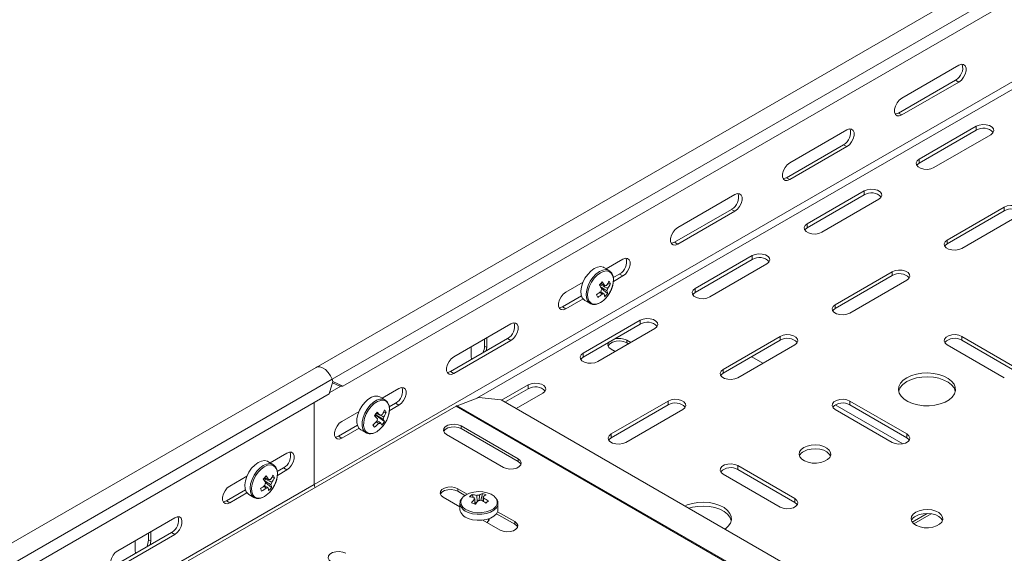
# Model space of a CAD drawing. Header units: millimetres. Extents: x -279 to 3721, y -878 to -13.
# Tile 4 of 26: x -123 to 187, y -452 to -284. Entities that reach past the tile are written whole.
import ezdxf

# ---------------------------------------------------------------- set-up
doc = ezdxf.new("R2010")
doc.units = ezdxf.units.MM

msp = doc.modelspace()

# ---------------------------------------------------------------- linework, layer by layer
at = {"color": 7, "linetype": 'Continuous', "lineweight": 15}
for p, q in [((217.68, -250.62), (-29.81, -393.5)), ((-21.4, -399.44), (221.85, -259.01)), ((155.05, -308.51), (173.09, -298.1)), ((153.99, -313.21), (172.03, -302.8)), ((173.09, -303.41), (155.05, -313.82)), ((119.7, -328.92), (137.73, -318.51)), ((178.57, -317.39), (160.53, -327.8)), ((178.57, -318.62), (160.53, -329.02)), ((165.13, -330.45), (183.16, -320.04)), ((118.64, -333.62), (136.67, -323.21)), ((137.73, -323.82), (119.7, -334.23)), ((143.21, -337.8), (125.18, -348.21)), ((84.34, -349.33), (102.38, -338.92)), ((143.21, -339.03), (125.18, -349.44)), ((129.78, -350.86), (147.81, -340.45)), ((83.28, -354.03), (101.31, -343.62)), ((102.38, -344.23), (84.34, -354.64)), ((187.4, -342.9), (169.37, -353.31)), ((187.4, -344.13), (169.37, -354.54)), ((173.97, -355.97), (192, -345.56)), ((61.71, -362.4), (67.02, -359.33)), ((107.86, -358.21), (89.82, -368.62)), ((107.86, -359.44), (89.82, -369.85)), ((62.65, -362.94), (61, -361.99)), ((94.42, -371.27), (112.45, -360.86)), ((152.05, -363.31), (134.02, -373.72)), ((48.99, -369.74), (54.44, -366.59)), ((63.99, -365.16), (65.96, -364.03)), ((67.02, -364.64), (64.03, -366.37)), ((152.05, -364.54), (134.02, -374.95)), ((138.61, -376.38), (156.65, -365.97)), ((62.19, -370.22), (60.31, -368.64)), ((63.1, -367.15), (62.26, -367.1)), ((47.93, -374.44), (53.95, -370.96)), ((54.44, -371.9), (48.99, -375.05)), ((55, -372.39), (56.65, -373.34)), ((56.65, -373.34), (56.74, -373.39)), ((72.5, -378.62), (54.47, -389.03)), ((13.63, -390.15), (31.66, -379.74)), ((72.5, -379.85), (54.47, -390.26)), ((59.06, -391.68), (77.1, -381.27)), ((12.57, -394.85), (30.6, -384.44)), ((31.66, -385.05), (13.63, -395.46)), ((23.36, -386.78), (23.36, -384.54)), ((24.06, -384.13), (24.06, -387.19)), ((69.49, -385.66), (68.26, -384.95)), ((116.69, -383.72), (98.66, -394.13)), ((116.69, -384.95), (98.66, -395.36)), ((192, -394.13), (173.97, -383.72)), ((192, -395.36), (173.97, -384.95)), ((19.11, -390.05), (19.11, -386.99)), ((63.31, -387.81), (64.54, -388.52)), ((68.79, -386.07), (68.26, -385.77)), ((103.26, -396.79), (121.29, -386.38)), ((169.37, -386.38), (187.4, -396.79)), ((111.21, -392.19), (107.68, -390.15)), ((-29.81, -393.5), (-277.29, -536.37)), ((-24.75, -397.28), (-24.52, -397.92)), ((-25.64, -401.89), (-24.52, -397.92)), ((-25.52, -401.47), (-22.05, -399.46)), ((-22.33, -399.47), (-24.64, -398.35)), ((-24.52, -397.92), (-21.4, -399.44)), ((-21.4, -399.44), (-22.33, -399.47)), ((-9, -403.22), (-3.69, -400.15)), ((37.14, -399.03), (28.73, -403.89)), ((37.14, -400.26), (29.79, -404.5)), ((-268.88, -542.31), (-25.64, -401.89)), ((-8.06, -403.76), (-9.71, -402.81)), ((-8.06, -403.76), (-8.27, -403.66)), ((21.54, -403.06), (14.73, -405.6)), ((28.56, -403.8), (21.54, -403.06)), ((194.81, -499.77), (28.56, -403.8)), ((33.32, -406.54), (41.74, -401.69)), ((14.36, -405.78), (-70.18, -454.58)), ((-30.38, -430.46), (-30.38, -404.63)), ((-6.75, -406), (-4.75, -404.85)), ((-3.69, -405.46), (-6.71, -407.2)), ((81.34, -404.13), (63.31, -414.54)), ((81.34, -405.36), (63.31, -415.77)), ((67.9, -417.2), (85.93, -406.79)), ((155.33, -417.66), (134.02, -405.36)), ((134.02, -406.79), (152.05, -417.2)), ((156.65, -414.54), (138.61, -404.13)), ((156.65, -415.77), (138.61, -405.36)), ((-21.72, -410.56), (-16.27, -407.42)), ((-11.12, -409.02), (-10.87, -408.71)), ((-11.08, -408.44), (-10.87, -408.71)), ((-8.25, -410.62), (-10.87, -408.71)), ((-7.69, -407.62), (-8.52, -407.6)), ((-22.78, -415.26), (-16.76, -411.78)), ((-16.27, -412.72), (-21.72, -415.87)), ((-15.71, -413.21), (-14.06, -414.16)), ((-11.42, -412.42), (-11.82, -411.63)), ((15.93, -412.01), (33.96, -422.42)), ((15.93, -412.83), (33.96, -423.24)), ((-14.22, -414.05), (-14.06, -414.16)), ((29.37, -425.08), (11.34, -414.67)), ((-44.36, -423.63), (-39.05, -420.56)), ((-43.42, -424.17), (-45.06, -423.22)), ((-42.08, -426.4), (-40.11, -425.26)), ((121.29, -434.95), (103.26, -424.54)), ((-57.08, -430.97), (-51.63, -427.83)), ((-42.96, -428.38), (-43.81, -428.33)), ((-39.05, -425.87), (-42.04, -427.6)), ((98.66, -427.2), (116.69, -437.61)), ((121.29, -436.18), (103.26, -425.77)), ((-43.88, -431.45), (-45.75, -429.87)), ((14.87, -431.81), (17.86, -433.54)), ((-58.14, -435.67), (-52.12, -432.19)), ((-51.63, -433.13), (-57.08, -436.28)), ((-51.06, -433.62), (-49.42, -434.57)), ((-49.42, -434.57), (-49.33, -434.62)), ((15.59, -437.53), (10.27, -434.47)), ((14.87, -432.63), (17.16, -433.95)), ((19.43, -433.67), (19.78, -434.52)), ((20.08, -434.59), (20.1, -434.83)), ((22.74, -433.3), (22.15, -435.49)), ((15.59, -436.34), (15.59, -436.44)), ((15.59, -436.44), (15.59, -438.34)), ((20.29, -435.7), (20.62, -436.49)), ((27.58, -436.64), (27.59, -436.44)), ((27.59, -438.34), (27.59, -436.44)), ((-92.43, -451.38), (-74.4, -440.97)), ((27.11, -439.7), (32.9, -443.04)), ((27.45, -439.08), (32.9, -442.22)), ((163.06, -439.62), (158.36, -442.34)), ((164.3, -439.72), (158.84, -442.87)), ((28.31, -444.87), (22.86, -441.73)), ((24.59, -442), (24.59, -441.34)), ((-93.49, -456.08), (-75.46, -445.67)), ((-74.4, -446.28), (-92.43, -456.69)), ((-82.71, -448.01), (-82.71, -445.77)), ((-82, -445.36), (-82, -448.42)), ((-86.95, -451.28), (-86.95, -448.22))]:
    msp.add_line(p, q, dxfattribs=at)
at = {"color": 7, "linetype": 'Continuous', "lineweight": 0}
for p, q in [((-24.75, -397.28), (222.74, -254.41)), ((-30.38, -430.46), (217.1, -287.59)), ((20.95, -403.28), (218.16, -289.43)), ((172.03, -302.8), (173.09, -303.41)), ((153.99, -313.21), (155.05, -313.82)), ((178.57, -318.62), (178.57, -317.39)), ((136.67, -323.21), (137.73, -323.82)), ((160.53, -329.02), (160.53, -327.8)), ((118.64, -333.62), (119.7, -334.23)), ((143.21, -339.03), (143.21, -337.8)), ((101.31, -343.62), (102.38, -344.23)), ((187.4, -344.13), (187.4, -342.9)), ((125.18, -349.44), (125.18, -348.21)), ((83.28, -354.03), (84.34, -354.64)), ((169.37, -354.54), (169.37, -353.31)), ((107.86, -359.44), (107.86, -358.21)), ((152.05, -364.54), (152.05, -363.31)), ((65.96, -364.03), (67.02, -364.64)), ((89.82, -369.85), (89.82, -368.62)), ((47.93, -374.44), (48.99, -375.05)), ((134.02, -374.95), (134.02, -373.72)), ((72.5, -379.85), (72.5, -378.62)), ((30.6, -384.44), (31.66, -385.05)), ((68.26, -385.77), (68.26, -384.95)), ((116.69, -384.95), (116.69, -383.72)), ((173.97, -384.95), (173.97, -383.72)), ((23.36, -386.78), (24.06, -387.19)), ((54.47, -390.26), (54.47, -389.03)), ((98.66, -395.36), (98.66, -394.13)), ((-272.24, -540.16), (-24.75, -397.28)), ((12.57, -394.85), (13.63, -395.46)), ((37.14, -400.26), (37.14, -399.03)), ((-4.75, -404.85), (-3.69, -405.46)), ((14.36, -405.78), (186, -504.86)), ((14.73, -405.6), (186.33, -504.66)), ((81.34, -405.36), (81.34, -404.13)), ((138.61, -405.36), (138.61, -404.13)), ((15.93, -412.01), (15.93, -412.83)), ((-22.78, -415.26), (-21.72, -415.87)), ((63.31, -415.77), (63.31, -414.54)), ((156.65, -415.77), (156.65, -414.54)), ((33.96, -422.42), (33.96, -423.24)), ((-40.11, -425.26), (-39.05, -425.87)), ((103.26, -425.77), (103.26, -424.54)), ((-277.87, -573.33), (-30.38, -430.46)), ((14.87, -431.81), (14.87, -432.63)), ((121.29, -436.18), (121.29, -434.95)), ((-58.14, -435.67), (-57.08, -436.28)), ((32.9, -442.22), (32.9, -443.04)), ((-75.46, -445.67), (-74.4, -446.28)), ((-82.71, -448.01), (-82, -448.42))]:
    msp.add_line(p, q, dxfattribs=at)
at = {"color": 7, "linetype": 'Continuous', "lineweight": 15, "flags": 128}
for points in [[(173.09, -298.1), (173.87, -297.81), (174.56, -297.87), (175.08, -298.28), (175.35, -298.99), (175.35, -299.91), (175.08, -300.93), (174.56, -301.93), (173.87, -302.79), (173.09, -303.41)], [(155.05, -313.82), (154.27, -314.11), (153.58, -314.05), (153.06, -313.64), (152.79, -312.93), (152.79, -312.01), (153.06, -310.99), (153.58, -309.98), (154.27, -309.12), (155.05, -308.51)], [(152.99, -313.52), (153.21, -313.5), (153.99, -313.21)], [(183.16, -320.04), (183.81, -319.51), (184.1, -318.88), (184, -318.23), (183.53, -317.64), (182.73, -317.18), (181.71, -316.91), (180.58, -316.85), (179.49, -317.02), (178.57, -317.39)], [(137.73, -318.51), (138.52, -318.22), (139.21, -318.28), (139.72, -318.69), (139.99, -319.4), (139.99, -320.32), (139.72, -321.34), (139.21, -322.34), (138.52, -323.2), (137.73, -323.82)], [(119.7, -334.23), (118.91, -334.52), (118.22, -334.46), (117.71, -334.05), (117.44, -333.34), (117.44, -332.42), (117.71, -331.4), (118.22, -330.39), (118.91, -329.53), (119.7, -328.92)], [(160.53, -327.8), (159.89, -328.33), (159.6, -328.96), (159.69, -329.61), (160.17, -330.2), (160.97, -330.66), (161.99, -330.94), (163.12, -331), (164.21, -330.83), (165.13, -330.45)], [(160.53, -329.02), (159.89, -329.56), (159.76, -329.74)], [(117.63, -333.93), (117.85, -333.91), (118.64, -333.62)], [(102.38, -338.92), (103.16, -338.63), (103.85, -338.69), (104.37, -339.1), (104.64, -339.81), (104.64, -340.73), (104.37, -341.75), (103.85, -342.75), (103.16, -343.61), (102.38, -344.23)], [(147.81, -340.45), (148.45, -339.92), (148.75, -339.29), (148.65, -338.64), (148.17, -338.05), (147.37, -337.59), (146.35, -337.32), (145.23, -337.26), (144.14, -337.43), (143.21, -337.8)], [(192, -345.56), (192.65, -345.02), (192.94, -344.39), (192.84, -343.74), (192.37, -343.15), (191.57, -342.69), (190.54, -342.42), (189.42, -342.36), (188.33, -342.53), (187.4, -342.9)], [(84.34, -354.64), (83.56, -354.93), (82.87, -354.87), (82.35, -354.46), (82.08, -353.75), (82.08, -352.83), (82.35, -351.81), (82.87, -350.8), (83.56, -349.94), (84.34, -349.33)], [(125.18, -348.21), (124.53, -348.74), (124.24, -349.37), (124.34, -350.02), (124.82, -350.61), (125.61, -351.07), (126.64, -351.35), (127.76, -351.41), (128.85, -351.24), (129.78, -350.86)], [(125.18, -349.44), (124.53, -349.97), (124.41, -350.15)], [(82.28, -354.34), (82.5, -354.32), (83.28, -354.03)], [(169.37, -353.31), (168.73, -353.85), (168.43, -354.48), (168.53, -355.13), (169.01, -355.72), (169.81, -356.18), (170.83, -356.45), (171.95, -356.51), (173.05, -356.34), (173.97, -355.97)], [(169.37, -354.54), (168.73, -355.07), (168.6, -355.25)], [(67.02, -359.33), (67.81, -359.04), (68.5, -359.1), (69.01, -359.51), (69.28, -360.22), (69.28, -361.14), (69.01, -362.16), (68.5, -363.17), (67.81, -364.03), (67.02, -364.64)], [(112.45, -360.86), (113.1, -360.33), (113.39, -359.7), (113.29, -359.05), (112.82, -358.46), (112.02, -358), (110.99, -357.73), (109.87, -357.67), (108.78, -357.84), (107.86, -358.21)], [(61, -361.99), (60.86, -361.92), (59.99, -361.71), (59, -361.85), (57.94, -362.33), (56.89, -363.11), (55.91, -364.14), (55.05, -365.37), (54.39, -366.71), (53.95, -368.09), (53.77, -369.4), (53.85, -370.58), (54.19, -371.54), (54.78, -372.23), (55, -372.39)], [(156.65, -365.97), (157.29, -365.43), (157.59, -364.8), (157.49, -364.15), (157.01, -363.56), (156.21, -363.1), (155.19, -362.83), (154.06, -362.77), (152.97, -362.94), (152.05, -363.31)], [(48.99, -375.05), (48.2, -375.34), (47.51, -375.28), (47, -374.87), (46.73, -374.16), (46.73, -373.24), (47, -372.22), (47.51, -371.21), (48.2, -370.35), (48.99, -369.74)], [(89.82, -368.62), (89.18, -369.15), (88.88, -369.78), (88.98, -370.43), (89.46, -371.02), (90.26, -371.48), (91.28, -371.76), (92.41, -371.82), (93.5, -371.65), (94.42, -371.27)], [(89.82, -369.85), (89.18, -370.38), (89.05, -370.56)], [(46.92, -374.75), (47.14, -374.73), (47.93, -374.44)], [(134.02, -373.72), (133.37, -374.26), (133.08, -374.89), (133.18, -375.54), (133.65, -376.13), (134.45, -376.59), (135.48, -376.86), (136.6, -376.92), (137.69, -376.75), (138.61, -376.38)], [(134.02, -374.95), (133.37, -375.48), (133.24, -375.66)], [(77.1, -381.27), (77.74, -380.74), (78.04, -380.11), (77.94, -379.46), (77.46, -378.87), (76.66, -378.41), (75.64, -378.14), (74.51, -378.08), (73.42, -378.25), (72.5, -378.62)], [(31.66, -379.74), (32.45, -379.45), (33.14, -379.51), (33.65, -379.92), (33.93, -380.63), (33.93, -381.55), (33.65, -382.57), (33.14, -383.58), (32.45, -384.44), (31.66, -385.05)], [(68.26, -385.77), (67.26, -385.36), (66.09, -385.18), (64.88, -385.24), (63.77, -385.54), (62.92, -386.04), (62.4, -386.67), (62.35, -386.79)], [(121.29, -386.38), (121.94, -385.84), (122.23, -385.21), (122.13, -384.57), (121.65, -383.97), (120.86, -383.51), (119.83, -383.24), (118.71, -383.18), (117.62, -383.35), (116.69, -383.72)], [(173.97, -383.72), (173.05, -383.35), (171.95, -383.18), (170.83, -383.24), (169.81, -383.51), (169.01, -383.97), (168.53, -384.57), (168.43, -385.21), (168.73, -385.84), (169.37, -386.38)], [(24.06, -387.19), (23.91, -388.26), (23.9, -388.31)], [(62.57, -385.58), (62.4, -385.85), (62.3, -386.55), (62.61, -387.23), (63.31, -387.81)], [(13.63, -395.46), (12.85, -395.75), (12.16, -395.69), (11.64, -395.28), (11.37, -394.57), (11.37, -393.65), (11.64, -392.63), (12.16, -391.62), (12.85, -390.76), (13.63, -390.15)], [(19.28, -390.98), (19.26, -390.94), (19.11, -390.05)], [(54.47, -389.03), (53.82, -389.56), (53.53, -390.19), (53.63, -390.84), (54.1, -391.43), (54.9, -391.89), (55.93, -392.17), (57.05, -392.23), (58.14, -392.06), (59.06, -391.68)], [(54.47, -390.26), (53.82, -390.79), (53.69, -390.97)], [(-29.81, -393.5), (-29.44, -393.34), (-28.64, -393.31), (-27.75, -393.61), (-26.85, -394.22), (-26, -395.08), (-25.28, -396.13), (-24.75, -397.28)], [(-29.81, -393.5), (-29.44, -393.34), (-28.64, -393.31), (-27.75, -393.61), (-26.85, -394.22), (-26, -395.08), (-25.28, -396.13), (-24.75, -397.28)], [(98.66, -394.13), (98.02, -394.67), (97.72, -395.3), (97.82, -395.95), (98.3, -396.54), (99.1, -397), (100.12, -397.27), (101.24, -397.33), (102.33, -397.16), (103.26, -396.79)], [(11.57, -395.16), (11.79, -395.14), (12.57, -394.85)], [(98.66, -395.36), (98.02, -395.89), (97.89, -396.07)], [(156.65, -396.79), (155.49, -397.6), (154.65, -398.53), (154.15, -399.54), (154.01, -400.59), (154.24, -401.63), (154.83, -402.63), (155.76, -403.54), (156.98, -404.32), (158.44, -404.94), (160.1, -405.38), (161.87, -405.61), (163.69, -405.64), (165.49, -405.46), (167.18, -405.07), (168.7, -404.49), (169.98, -403.74), (170.99, -402.87), (171.66, -401.89), (171.98, -400.85), (171.94, -399.8), (171.53, -398.78), (170.77, -397.82), (169.69, -396.98), (168.34, -396.27), (166.77, -395.74), (165.04, -395.4), (163.24, -395.27), (161.42, -395.35), (159.67, -395.64), (158.06, -396.12), (156.65, -396.79)], [(171.95, -401.07), (171.94, -401.03), (171.53, -400), (170.77, -399.05), (169.69, -398.2), (168.34, -397.5), (166.77, -396.96), (165.04, -396.62), (163.24, -396.49), (161.42, -396.57), (159.67, -396.86), (158.06, -397.35), (156.65, -398.01)], [(-3.69, -400.15), (-2.9, -399.86), (-2.21, -399.92), (-1.7, -400.33), (-1.43, -401.04), (-1.43, -401.96), (-1.7, -402.98), (-2.21, -403.99), (-2.9, -404.85), (-3.69, -405.46)], [(41.74, -401.69), (42.39, -401.15), (42.68, -400.52), (42.58, -399.87), (42.1, -399.28), (41.31, -398.82), (40.28, -398.55), (39.16, -398.49), (38.07, -398.66), (37.14, -399.03)], [(-9.71, -402.81), (-10.38, -402.57), (-11.34, -402.58), (-12.38, -402.94), (-13.44, -403.61), (-14.46, -404.56), (-15.36, -405.72), (-16.1, -407.03), (-16.63, -408.4), (-16.91, -409.75), (-16.92, -410.99), (-16.67, -412.04), (-16.17, -412.83), (-15.71, -413.21)], [(85.93, -406.79), (86.58, -406.25), (86.87, -405.62), (86.78, -404.98), (86.3, -404.38), (85.5, -403.92), (84.48, -403.65), (83.35, -403.59), (82.26, -403.76), (81.34, -404.13)], [(138.61, -404.13), (137.69, -403.76), (136.6, -403.59), (135.48, -403.65), (134.45, -403.92), (133.65, -404.38), (133.18, -404.98), (133.08, -405.62), (133.37, -406.25), (134.02, -406.79)], [(-21.72, -415.87), (-22.51, -416.16), (-23.2, -416.1), (-23.71, -415.69), (-23.99, -414.98), (-23.99, -414.06), (-23.71, -413.04), (-23.2, -412.03), (-22.51, -411.17), (-21.72, -410.56)], [(-9.66, -413.05), (-9.55, -412.95), (-8.61, -411.92)], [(11.34, -414.67), (10.69, -414.13), (10.4, -413.5), (10.49, -412.86), (10.97, -412.26), (11.77, -411.8), (12.79, -411.53), (13.92, -411.47), (15.01, -411.64), (15.93, -412.01)], [(10.46, -413.75), (10.49, -413.67), (10.97, -413.08), (11.77, -412.62), (12.79, -412.35), (13.92, -412.29), (15.01, -412.46), (15.93, -412.83)], [(-23.79, -415.57), (-23.57, -415.55), (-22.78, -415.26)], [(63.31, -414.54), (62.66, -415.08), (62.37, -415.71), (62.47, -416.36), (62.94, -416.95), (63.74, -417.41), (64.76, -417.68), (65.89, -417.74), (66.98, -417.57), (67.9, -417.2)], [(63.31, -415.77), (62.66, -416.3), (62.53, -416.48)], [(152.05, -417.2), (152.97, -417.57), (154.06, -417.74), (155.19, -417.68), (156.21, -417.41), (157.01, -416.95), (157.49, -416.36), (157.59, -415.71), (157.29, -415.08), (156.65, -414.54)], [(157.42, -416.48), (157.29, -416.3), (156.65, -415.77)], [(124.12, -418.83), (123.3, -419.46), (122.8, -420.19), (122.66, -420.97), (122.89, -421.74), (123.47, -422.45), (124.37, -423.05), (125.51, -423.48), (126.8, -423.72), (128.17, -423.74), (129.49, -423.56), (130.68, -423.17), (131.64, -422.61), (132.31, -421.93), (132.63, -421.17), (132.58, -420.38), (132.17, -419.63), (131.42, -418.97), (130.4, -418.46), (129.17, -418.12), (127.82, -417.99), (126.47, -418.07), (125.2, -418.35), (124.12, -418.83)], [(132.54, -421.48), (132.17, -420.86), (131.42, -420.2), (130.4, -419.68), (129.17, -419.34), (127.82, -419.21), (126.47, -419.29), (125.2, -419.58), (124.12, -420.05)], [(-39.05, -420.56), (-38.26, -420.27), (-37.57, -420.33), (-37.06, -420.74), (-36.78, -421.45), (-36.78, -422.37), (-37.06, -423.39), (-37.57, -424.4), (-38.26, -425.26), (-39.05, -425.87)], [(33.96, -422.42), (34.61, -422.96), (34.9, -423.59), (34.8, -424.24), (34.33, -424.83), (33.53, -425.29), (32.51, -425.56), (31.38, -425.62), (30.29, -425.45), (29.37, -425.08)], [(-45.06, -423.22), (-45.2, -423.15), (-46.07, -422.94), (-47.07, -423.08), (-48.12, -423.56), (-49.18, -424.34), (-50.16, -425.37), (-51.01, -426.6), (-51.68, -427.94), (-52.12, -429.32), (-52.3, -430.63), (-52.22, -431.81), (-51.87, -432.77), (-51.29, -433.46), (-51.06, -433.62)], [(33.96, -423.24), (34.61, -423.77), (34.84, -424.16)], [(103.26, -424.54), (102.33, -424.17), (101.24, -424), (100.12, -424.06), (99.1, -424.33), (98.3, -424.8), (97.82, -425.39), (97.72, -426.03), (98.02, -426.66), (98.66, -427.2)], [(-57.08, -436.28), (-57.86, -436.57), (-58.55, -436.51), (-59.07, -436.1), (-59.34, -435.39), (-59.34, -434.47), (-59.07, -433.45), (-58.55, -432.44), (-57.86, -431.58), (-57.08, -430.97)], [(10.27, -434.47), (9.63, -433.93), (9.33, -433.3), (9.43, -432.65), (9.91, -432.06), (10.71, -431.6), (11.73, -431.33), (12.86, -431.27), (13.95, -431.44), (14.87, -431.81)], [(9.4, -433.55), (9.43, -433.47), (9.91, -432.88), (10.71, -432.42), (11.73, -432.14), (12.86, -432.09), (13.95, -432.26), (14.87, -432.63)], [(26.74, -434.58), (26.36, -434.21), (25.4, -433.58), (24.2, -433.11), (22.84, -432.83), (21.4, -432.75), (19.97, -432.89), (18.64, -433.22), (17.5, -433.73), (16.62, -434.39), (16.25, -434.82)], [(116.69, -437.61), (117.62, -437.98), (118.71, -438.15), (119.83, -438.09), (120.86, -437.82), (121.65, -437.36), (122.13, -436.77), (122.23, -436.12), (121.94, -435.49), (121.29, -434.95)], [(-59.14, -435.98), (-58.92, -435.96), (-58.14, -435.67)], [(99.23, -444.59), (99.27, -444.56), (100.28, -443.69), (100.95, -442.71), (101.27, -441.68), (101.23, -440.62), (100.82, -439.6), (100.05, -438.65), (98.98, -437.8), (97.63, -437.09), (96.06, -436.56), (94.33, -436.22), (92.53, -436.09), (90.71, -436.17), (88.96, -436.46), (87.35, -436.94), (86.56, -437.28)], [(101.24, -441.89), (101.23, -441.85), (100.82, -440.83), (100.05, -439.87), (98.98, -439.02), (97.63, -438.32), (96.06, -437.78), (94.33, -437.44), (92.53, -437.31), (90.71, -437.39), (88.96, -437.68), (87.81, -438)], [(122.06, -436.89), (121.94, -436.71), (121.29, -436.18)], [(-74.4, -440.97), (-73.62, -440.68), (-72.92, -440.74), (-72.41, -441.15), (-72.14, -441.86), (-72.14, -442.78), (-72.41, -443.8), (-72.92, -444.81), (-73.62, -445.67), (-74.4, -446.28)], [(18.22, -441.21), (19.56, -441.6), (21.03, -441.79), (22.53, -441.76), (23.98, -441.52), (25.27, -441.08), (26.33, -440.46), (27.1, -439.72), (27.52, -438.88), (27.59, -438.34)], [(159.47, -439.24), (158.65, -439.87), (158.15, -440.6), (158.01, -441.38), (158.24, -442.15), (158.83, -442.86), (159.72, -443.46), (160.86, -443.89), (162.16, -444.13), (163.52, -444.15), (164.84, -443.97), (166.03, -443.58), (166.99, -443.02), (167.66, -442.34), (167.98, -441.58), (167.94, -440.79), (167.52, -440.04), (166.78, -439.38), (165.75, -438.87), (164.52, -438.53), (163.18, -438.4), (161.83, -438.48), (160.56, -438.76), (159.47, -439.24)], [(167.9, -441.89), (167.52, -441.27), (166.78, -440.61), (165.75, -440.09), (164.52, -439.75), (163.18, -439.62), (161.83, -439.7), (160.56, -439.99), (159.47, -440.46)], [(24.66, -441.89), (24.62, -441.82), (24.59, -441.78)], [(32.9, -442.22), (33.55, -442.76), (33.84, -443.38), (33.74, -444.03), (33.27, -444.62), (32.47, -445.09), (31.44, -445.36), (30.32, -445.42), (29.23, -445.25), (28.31, -444.87)], [(32.9, -443.04), (33.55, -443.57), (33.78, -443.96)], [(-82, -448.42), (-82.15, -449.49), (-82.17, -449.54)], [(-92.43, -456.69), (-93.22, -456.98), (-93.91, -456.92), (-94.42, -456.51), (-94.7, -455.8), (-94.7, -454.88), (-94.42, -453.86), (-93.91, -452.85), (-93.22, -452), (-92.43, -451.38)], [(-86.79, -452.21), (-86.8, -452.17), (-86.95, -451.28)], [(-25.08, -454.88), (-25.73, -454.34), (-26.02, -453.71), (-25.92, -453.06), (-25.45, -452.47), (-24.65, -452.01), (-23.62, -451.74), (-22.5, -451.68), (-21.41, -451.85), (-20.48, -452.22)]]:
    msp.add_lwpolyline(points, dxfattribs=at)
at = {"color": 7, "linetype": 'Continuous', "lineweight": 0, "flags": 128}
for points in [[(62.61, -362.92), (62.51, -362.87), (61.64, -362.66), (60.64, -362.8), (59.59, -363.28), (58.53, -364.06), (57.55, -365.09), (56.7, -366.32), (56.03, -367.66), (55.59, -369.03), (55.41, -370.35), (55.49, -371.53), (55.84, -372.49), (56.42, -373.18), (56.65, -373.34)], [(61.52, -371.77), (62.41, -370.68), (63.14, -369.43), (63.68, -368.12), (63.98, -366.81), (64.03, -365.6), (63.82, -364.57), (63.37, -363.76), (62.71, -363.25), (61.87, -363.05), (60.92, -363.19), (59.9, -363.64), (58.89, -364.39), (57.94, -365.39), (57.12, -366.57), (56.48, -367.86), (56.06, -369.18), (55.88, -370.45), (55.96, -371.58), (56.29, -372.51), (56.85, -373.17), (57.61, -373.53), (58.51, -373.56), (59.33, -373.34)], [(-8.27, -403.66), (-8.74, -403.52), (-9.69, -403.53), (-10.73, -403.89), (-11.8, -404.56), (-12.81, -405.51), (-13.72, -406.67), (-14.46, -407.98), (-14.98, -409.35), (-15.26, -410.7), (-15.28, -411.94), (-15.03, -412.99), (-14.53, -413.78), (-14.22, -414.05)], [(-8.61, -411.92), (-7.82, -410.72), (-7.2, -409.42), (-6.81, -408.1), (-6.67, -406.85), (-6.78, -405.74), (-7.15, -404.85), (-7.74, -404.22), (-8.51, -403.91), (-9.43, -403.92), (-10.44, -404.26), (-11.46, -404.91), (-12.43, -405.82), (-13.31, -406.94), (-14.02, -408.2), (-14.52, -409.52), (-14.79, -410.81), (-14.81, -412), (-14.57, -413.01), (-14.09, -413.78), (-13.4, -414.25), (-12.54, -414.41), (-11.57, -414.23), (-10.55, -413.73), (-9.66, -413.05)], [(-43.46, -424.15), (-43.56, -424.1), (-44.43, -423.89), (-45.42, -424.03), (-46.48, -424.51), (-47.53, -425.29), (-48.52, -426.32), (-49.37, -427.55), (-50.03, -428.89), (-50.47, -430.26), (-50.66, -431.58), (-50.57, -432.76), (-50.23, -433.72), (-49.65, -434.41), (-49.42, -434.57)], [(-44.55, -433.01), (-43.66, -431.91), (-42.92, -430.66), (-42.39, -429.35), (-42.09, -428.04), (-42.04, -426.84), (-42.24, -425.8), (-42.69, -425), (-43.36, -424.48), (-44.19, -424.28), (-45.15, -424.42), (-46.17, -424.87), (-47.18, -425.62), (-48.12, -426.62), (-48.94, -427.8), (-49.58, -429.09), (-50.01, -430.41), (-50.18, -431.68), (-50.1, -432.81), (-49.77, -433.74), (-49.21, -434.4), (-48.46, -434.76), (-47.55, -434.79), (-46.73, -434.57)], [(16.25, -434.82), (16.04, -435.16), (15.82, -435.98), (15.96, -436.82), (16.45, -437.6), (17.26, -438.29), (18.35, -438.84)], [(18.35, -438.84), (19.64, -439.22), (21.05, -439.4), (22.5, -439.38), (23.89, -439.14), (25.13, -438.72), (26.15, -438.12), (26.89, -437.4), (27.29, -436.6), (27.33, -435.77), (27.02, -434.95), (26.74, -434.58)], [(18.22, -439.31), (19.56, -439.71), (21.03, -439.89), (22.53, -439.87), (23.98, -439.62), (25.27, -439.18), (26.33, -438.56), (27.1, -437.82), (27.52, -436.98), (27.58, -436.64)]]:
    msp.add_lwpolyline(points, dxfattribs=at)
at = {"color": 7, "linetype": 'Continuous', "lineweight": 15}
for centre, radius, start, end in [((169.98, -299.02), 4.29, 298.461, 16.6994), ((134.62, -319.43), 4.29, 298.461, 16.6994), ((180.81, -322.28), 4.29, 43.3126, 121.5349), ((99.27, -339.84), 4.29, 298.4609, 16.6995), ((145.46, -342.69), 4.29, 43.3127, 121.5349), ((189.65, -347.79), 4.29, 43.3128, 121.5348), ((63.91, -360.25), 4.29, 298.461, 16.6994), ((110.1, -363.1), 4.29, 43.3126, 121.5349), ((45.34, -353.05), 20.29, 314.6118, 318.4211), ((47.36, -375.57), 15.97, 29.3862, 34.5225), ((54.13, -361.86), 9.67, 323.0385, 332.6597), ((58.18, -368.86), 5.21, 19.1397, 29.4032), ((154.3, -368.2), 4.29, 43.3128, 121.5347), ((51.98, -359.89), 12.6, 302.1245, 310.1856), ((46.43, -376.55), 15.98, 29.3866, 34.5221), ((56.69, -366.76), 3.07, 344.5715, 347.9482), ((62.31, -369.73), 2.21, 152.4332, 174.4005), ((61.64, -368.39), 0.752, 72.8061, 118.3592), ((60.04, -368.31), 2.21, 332.4337, 354.4), ((58.14, -370.62), 4.07, 5.6886, 18.4932), ((54.52, -362.71), 9.67, 323.0386, 332.6598), ((-53.68, -421.74), 123.46, 24.055, 24.4878), ((52.36, -360.74), 12.6, 302.1245, 310.1857), ((56.98, -367.74), 6.07, 292.782, 318.3552), ((60.72, -369.65), 0.752, 252.8069, 298.3586), ((57.22, -371.6), 4.07, 5.6887, 18.4937), ((55.15, -364.47), 9.09, 312.2616, 320.7713), ((28.56, -380.66), 4.29, 298.4608, 16.6996), ((74.75, -383.51), 4.29, 43.3126, 121.5349), ((65.76, -389.85), 5.5, 63.0276, 104.2935), ((118.94, -388.61), 4.29, 43.3129, 121.5347), ((171.72, -388.61), 4.29, 58.4652, 136.6873), ((18.56, -386.67), 4.8, 331.5301, 358.6059), ((-6.8, -401.07), 4.29, 298.4608, 16.6996), ((39.39, -403.92), 4.29, 43.3127, 121.535), ((158.67, -402.32), 4.76, 115.112, 164.7901), ((-18.16, -402.85), 10.75, 328.5389, 337.6594), ((-12.06, -410.43), 5.19, 32.763, 42.2943), ((15.6, -407.91), 2.47, 110.7219, 120.2111), ((83.58, -409.02), 4.29, 43.3128, 121.5348), ((136.37, -409.02), 4.29, 58.4652, 136.6872), ((-27.25, -395.53), 20.64, 320.2152, 324.0861), ((-28.07, -425.1), 23.36, 41.0698, 44.4424), ((-13.12, -407.77), 2.15, 329.4143, 341.8353), ((-12.86, -407.86), 1.87, 341.9895, 346.3403), ((-8.7, -410.48), 1.91, 157.3981, 181.6713), ((-27.22, -423.99), 23.36, 41.0698, 44.4424), ((-9.03, -409.43), 0.973, 87.6549, 125.9089), ((-10.37, -409.2), 1.91, 337.3993, 1.6688), ((-12.07, -412.23), 4.15, 22.8658, 33.5597), ((-17.63, -403.54), 10.75, 328.5383, 337.6601), ((-19.57, -401.84), 12.49, 307.6188, 315.8699), ((8.26, -396.76), 25.15, 216.5456, 218.5117), ((-19.04, -402.52), 12.49, 307.6189, 315.8698), ((-10.04, -410.25), 0.973, 267.6543, 305.909), ((-12.93, -413.33), 4.15, 22.8673, 33.5582), ((-16.29, -405.25), 9.67, 318.0164, 326.285), ((-42.15, -421.48), 4.29, 298.4612, 16.6991), ((125.32, -422.54), 2.77, 115.7836, 157.4312), ((101.01, -429.43), 4.29, 58.4653, 136.6872), ((-60.72, -414.28), 20.29, 314.6121, 318.4212), ((-59.63, -437.78), 15.97, 29.386, 34.5221), ((-49.37, -427.99), 3.06, 344.5703, 347.9522), ((-58.71, -436.8), 15.97, 29.3864, 34.5228), ((-51.93, -423.09), 9.67, 323.0388, 332.6596), ((-51.55, -423.94), 9.67, 323.0384, 332.6599), ((-47.89, -430.09), 5.21, 19.1397, 29.4032), ((-54.09, -421.12), 12.6, 302.1245, 310.1855), ((-161, -483.54), 124.84, 24.0589, 24.4869), ((-53.71, -421.97), 12.6, 302.1247, 310.1855), ((-43.75, -430.96), 2.21, 152.4324, 174.4019), ((-45.35, -430.88), 0.752, 252.806, 298.3584), ((-48.85, -432.83), 4.07, 5.6893, 18.4939), ((-50.92, -425.7), 9.09, 312.2618, 320.7709), ((-44.43, -429.62), 0.752, 72.8082, 118.3581), ((-46.03, -429.54), 2.21, 332.4342, 354.399), ((-47.92, -431.85), 4.07, 5.6893, 18.4939), ((-28.24, -430.39), 2.14, 181.8943, 209.5061), ((-49.08, -428.97), 6.07, 292.7821, 318.3551), ((22.86, -438.51), 5.94, 125.3549, 135.4712), ((18.04, -442.4), 8.07, 75.3564, 85.8209), ((18.84, -441.72), 8.07, 75.3567, 85.8206), ((20.66, -434.68), 0.581, 171.2387, 225.5334), ((21.58, -436.29), 2.49, 86.1687, 106.4733), ((24.57, -438.05), 5.09, 111.162, 123.6646), ((20.4, -441.01), 8.06, 64.1333, 73.1159), ((25.75, -438.51), 5.09, 111.162, 123.6646), ((22.52, -434.69), 0.581, 351.2423, 45.5324), ((17.24, -445.89), 12.56, 54.4287, 62.2178), ((29.86, -444.21), 13.25, 136.5192, 143.1248), ((12.57, -455.08), 19.98, 66.8147, 70.4345), ((31.04, -444.66), 13.24, 136.5189, 143.1255), ((21.59, -433.07), 2.49, 266.1694, 286.4738), ((16.44, -446.57), 12.56, 54.4287, 62.2178), ((40.95, -455.74), 25.92, 129.2558, 131.5696), ((-77.51, -441.89), 4.29, 298.4605, 16.6999), ((19.03, -437.82), 3.49, 188.6195, 256.5085), ((23.27, -441.13), 1.58, 303.7996, 354.4492), ((160.68, -442.95), 2.77, 115.784, 157.4305), ((-88.32, -447.68), 5.62, 333.5332, 356.6027)]:
    msp.add_arc(centre, radius, start, end, dxfattribs=at)
at = {"color": 7, "linetype": 'Continuous', "lineweight": 0}
msp.add_arc((19.03, -435.92), 3.49, 188.6195, 256.5085, dxfattribs=at)
at = {"color": 7, "linetype": 'Continuous', "lineweight": 15}
for points, knots in [([(61.51, -371.78), (61.67, -371.61), (62.12, -371.11), (62.79, -370.15), (63.42, -368.92), (63.85, -367.64), (64.07, -366.39), (64.05, -365.21), (63.78, -364.22), (63.31, -363.41), (62.84, -363.08), (62.6, -362.92)], [0, 0, 0, 0, 0.06279, 0.181641, 0.30059, 0.419777, 0.539513, 0.660157, 0.781699, 0.889703, 1, 1, 1, 1]), ([(59.7, -367.35), (59.75, -367.37), (60.5, -367.72), (61.35, -368.11), (62.15, -368.48), (62.24, -368.52)], [0, 0, 0, 0, 0.05821, 0.88723, 1, 1, 1, 1]), ([(60.49, -370.37), (60.41, -370.31), (60.15, -370.12), (59.89, -369.94), (59.71, -369.81)], [0, 0, 0, 0, 0.314305, 1, 1, 1, 1]), ([(62, -369.33), (61.91, -369.27), (61.22, -368.84), (60.53, -368.41), (59.93, -368.03)], [0, 0, 0, 0, 0.132784, 1, 1, 1, 1]), ([(59.95, -367.03), (60.3, -367.22), (60.75, -367.45), (61.19, -367.68), (61.28, -367.73)], [0, 0, 0, 0, 0.806116, 1, 1, 1, 1]), ([(59.97, -369.62), (60.25, -369.79), (60.61, -370.02), (60.98, -370.25), (61.07, -370.31)], [0, 0, 0, 0, 0.750789, 1, 1, 1, 1]), ([(56.78, -373.36), (56.85, -373.41), (57.16, -373.62), (57.86, -373.69), (58.63, -373.63), (59.1, -373.42), (59.26, -373.35)], [0, 0, 0, 0, 0.107545, 0.462577, 0.820157, 1, 1, 1, 1]), ([(-8.61, -411.92), (-8.47, -411.73), (-8.06, -411.17), (-7.49, -410.15), (-6.98, -408.89), (-6.69, -407.62), (-6.63, -406.41), (-6.81, -405.32), (-7.26, -404.44), (-7.79, -403.86), (-8.2, -403.72), (-8.33, -403.67)], [0, 0, 0, 0, 0.0660692, 0.1912261, 0.3167304, 0.4426758, 0.5694664, 0.6973068, 0.8247864, 0.9480018, 1, 1, 1, 1]), ([(-8.61, -409.93), (-8.71, -409.88), (-9.48, -409.41), (-10.3, -408.91), (-11.03, -408.47), (-11.08, -408.44)], [0, 0, 0, 0, 0.11277, 0.94179, 1, 1, 1, 1]), ([(-11, -407.99), (-10.95, -408.01), (-10.55, -408.19), (-10.16, -408.37), (-9.82, -408.53)], [0, 0, 0, 0, 0.124778, 1, 1, 1, 1]), ([(-10.79, -408), (-10.48, -408.17), (-10.08, -408.38), (-9.69, -408.6), (-9.6, -408.65)], [0, 0, 0, 0, 0.784392, 1, 1, 1, 1]), ([(-9.58, -408.64), (-9.31, -408.76), (-8.93, -408.93), (-8.56, -409.1), (-8.47, -409.15)], [0, 0, 0, 0, 0.744773, 1, 1, 1, 1]), ([(-14.23, -414), (-14.12, -414.09), (-13.79, -414.36), (-13.06, -414.51), (-12.14, -414.46), (-11.16, -414.12), (-10.32, -413.63), (-9.84, -413.19), (-9.68, -413.03)], [0, 0, 0, 0, 0.092199, 0.286697, 0.480983, 0.682239, 0.890163, 1, 1, 1, 1]), ([(-10.08, -411.22), (-10.16, -411.16), (-10.4, -410.99), (-10.64, -410.82), (-10.8, -410.71)], [0, 0, 0, 0, 0.346089, 1, 1, 1, 1]), ([(-10.56, -410.38), (-10.29, -410.54), (-9.92, -410.76), (-9.56, -410.98), (-9.47, -411.04)], [0, 0, 0, 0, 0.744744, 1, 1, 1, 1]), ([(-44.55, -433.01), (-44.4, -432.84), (-43.94, -432.34), (-43.28, -431.38), (-42.65, -430.15), (-42.21, -428.87), (-42, -427.62), (-42.02, -426.44), (-42.28, -425.45), (-42.76, -424.64), (-43.23, -424.32), (-43.47, -424.15)], [0, 0, 0, 0, 0.06279, 0.18164, 0.30059, 0.419777, 0.539512, 0.660157, 0.781699, 0.889703, 1, 1, 1, 1]), ([(-46.37, -428.58), (-46.32, -428.6), (-45.56, -428.95), (-44.72, -429.34), (-43.92, -429.71), (-43.82, -429.75)], [0, 0, 0, 0, 0.05821, 0.88723, 1, 1, 1, 1]), ([(-46.12, -428.26), (-45.76, -428.45), (-45.32, -428.68), (-44.87, -428.92), (-44.79, -428.96)], [0, 0, 0, 0, 0.8061162, 1, 1, 1, 1]), ([(-45.57, -431.6), (-45.66, -431.54), (-45.92, -431.35), (-46.18, -431.17), (-46.36, -431.04)], [0, 0, 0, 0, 0.314304, 1, 1, 1, 1]), ([(-44.07, -430.56), (-44.16, -430.51), (-44.85, -430.07), (-45.54, -429.64), (-46.14, -429.27)], [0, 0, 0, 0, 0.132784, 1, 1, 1, 1]), ([(-46.1, -430.85), (-45.82, -431.02), (-45.45, -431.25), (-45.09, -431.48), (-44.99, -431.54)], [0, 0, 0, 0, 0.750789, 1, 1, 1, 1]), ([(-49.29, -434.6), (-49.22, -434.64), (-48.91, -434.85), (-48.21, -434.92), (-47.44, -434.86), (-46.96, -434.65), (-46.8, -434.58)], [0, 0, 0, 0, 0.107543, 0.462576, 0.820159, 1, 1, 1, 1]), ([(16.13, -434.96), (16.04, -435.06), (15.77, -435.4), (15.6, -435.89), (15.62, -436.24), (15.62, -436.32)], [0, 0, 0, 0, 0.263221, 0.833697, 1, 1, 1, 1]), ([(21.05, -436), (21, -435.41), (20.94, -434.71), (20.89, -434.01), (20.88, -433.91)], [0, 0, 0, 0, 0.847956, 1, 1, 1, 1]), ([(21.75, -433.81), (21.75, -433.92), (21.72, -434.5), (21.68, -435.09), (21.66, -435.56)], [0, 0, 0, 0, 0.184253, 1, 1, 1, 1]), ([(22.85, -435.79), (22.87, -435.39), (22.89, -434.89), (22.92, -434.38), (22.93, -434.27)], [0, 0, 0, 0, 0.7878248, 1, 1, 1, 1]), ([(23.09, -434.78), (23.09, -434.88), (23.05, -435.25), (23.02, -435.62), (23, -435.89)], [0, 0, 0, 0, 0.2680628, 1, 1, 1, 1]), ([(27.54, -436.67), (27.56, -436.52), (27.62, -436.08), (27.4, -435.38), (27.03, -434.9), (26.86, -434.67)], [0, 0, 0, 0, 0.213104, 0.61954, 1, 1, 1, 1]), ([(20.35, -436.8), (20.32, -436.33), (20.29, -435.76), (20.26, -435.19), (20.25, -435.09)], [0, 0, 0, 0, 0.827928, 1, 1, 1, 1])]:
    msp.add_open_spline(points, degree=3, knots=knots, dxfattribs=at)

doc.saveas('drawing.dxf')
